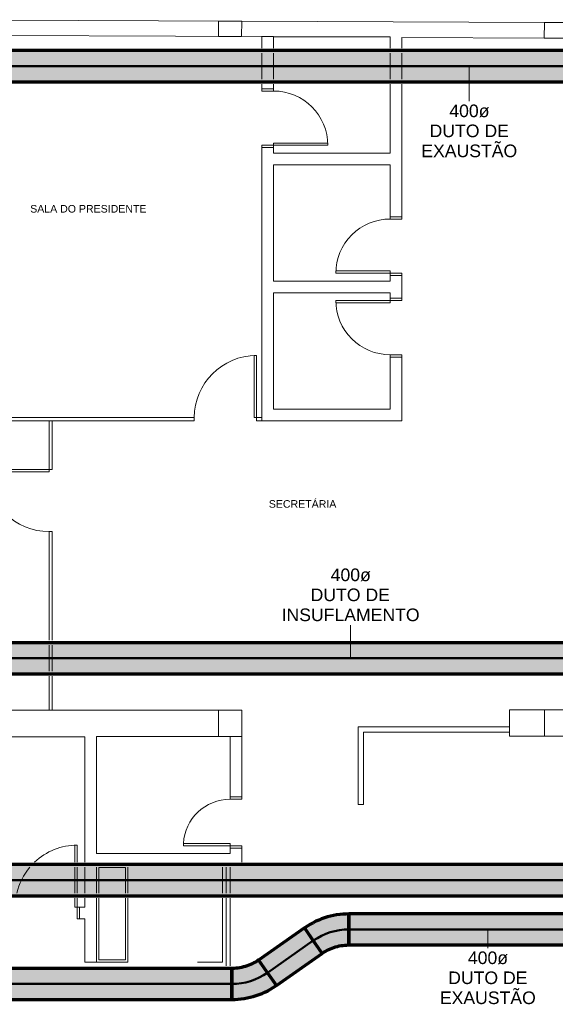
# Model space of a CAD drawing. Header units: millimetres. Extents: x -12292 to 200521, y -11014 to 10732.
# Tile 100 of 107: x 3104 to 10006, y -2325 to 10369. Entities that reach past the tile are written whole.
import ezdxf

# ---------------------------------------------------------------- set-up
doc = ezdxf.new("R2010")
doc.units = ezdxf.units.MM
doc.linetypes.add('Centro', pattern=[30, 12, -6, 6, -6])
for name, color, linetype, lineweight in [('DIVISORIAS', 7, 'Continuous', 18), ('ESQ', 7, 'Continuous', 18), ('G-ANNO-TEXT', 231, 'Continuous', 18), ('M-HVAC-DUCT', 70, 'Continuous', 70), ('M-HVAC-DUCT-CNTR', 70, 'Centro', 50), ('M-HVAC-DUCT-IDEN', 70, 'Continuous', 9), ('PAREDES', 7, 'Continuous', 18), ('PEM1-Layout Superior_dwg', 8, 'Continuous', 18), ('PILAR', 7, 'Continuous', 18)]:
    doc.layers.add(name, color=color, linetype=linetype, lineweight=lineweight)
doc.styles.add('Arial_1', font='arial.ttf', dxfattribs={"height": 162.5})
doc.styles.add('Arial_2', font='arial.ttf', dxfattribs={"height": 97.5})

# ---------------------------------------------------------------- blocks, each defined once
blk = doc.blocks.new('M_Cotovelo redondo - 2 D-1007370-RENOVAÇÃO DE AR PAVIMENTO SUPERIOR')
at = {"layer": 'M-HVAC-DUCT', "lineweight": 18}
for points in [[(92, 309), (27, 269), (-37, 240), (-111, 217), (-179, 204), (-252, 200), (-252, 0), (-155, 6), (-59, 24), (34, 53), (123, 94), (207, 145), (95, 304)], [(207, 145), (123, 94), (34, 53), (-59, 24), (-155, 6), (-252, 0), (-252, -200), (-151, -195), (-50, -179), (48, -154), (144, -118), (240, -70), (321, -19), (232, 108)]]:
    blk.add_hatch(color=11, dxfattribs=at).paths.add_polyline_path(points)
at = {"layer": 'M-HVAC-DUCT', "color": 30}
for p, q in [((207, 145), (92, 309)), ((-252, 200), (-252, 0)), ((321, -19), (207, 145)), ((-252, 0), (-252, -200))]:
    blk.add_line(p, q, dxfattribs=at)
at = {"layer": 'M-HVAC-DUCT', "color": 30, "flags": 128}
for points in [[(92, 309), (72, 295), (52, 283), (31, 271), (9, 260), (-13, 250), (-35, 241), (-57, 233), (-80, 225), (-103, 219), (-127, 213), (-150, 209), (-174, 205), (-198, 202), (-222, 201), (-246, 200), (-252, 200)], [(-252, -200), (-212, -199), (-172, -197), (-133, -193), (-93, -187), (-54, -180), (-15, -171), (24, -161), (62, -149), (100, -136), (137, -121), (174, -105), (210, -87), (245, -68), (279, -47), (312, -25), (321, -19)]]:
    blk.add_lwpolyline(points, dxfattribs=at)
blk = doc.blocks.new('PEM1-Layout Superior_dwg_p60-964932-RENOVAÇÃO DE AR PAVIMENTO SUPERIOR')
at = {"layer": 'ESQ', "flags": 128}
blk.add_lwpolyline([(60, 750), (30, 750), (30, 150), (60, 150)], close=True, dxfattribs=at)
for points in [[(0, 0), (30, 0), (30, 150), (0, 150)], [(660, 0), (630, 0), (630, 150), (660, 150)]]:
    blk.add_lwpolyline(points, dxfattribs=at)
at = {"layer": 'ESQ'}
blk.add_arc((30, 151), 600, 359.9284, 87.1345, dxfattribs=at)
blk = doc.blocks.new('PEM1-Layout Superior_dwg_PLAT-964935-RENOVAÇÃO DE AR PAVIMENTO SUPERIOR')
at = {"layer": 'PAREDES'}
for p, q in [((-1226, 1300), (-891, 1300)), ((-1220, 1270), (-891, 1270)), ((-891, 900), (-1226, 900))]:
    blk.add_line(p, q, dxfattribs=at)
at = {"layer": 'PAREDES', "flags": 128}
for points in [[(-891, 930), (-1220, 930), (-1220, 1270)], [(-826, 1300), (0, 1300), (0, 900), (-826, 900)], [(-826, 1270), (-30, 1270), (-30, 930), (-826, 930)]]:
    blk.add_lwpolyline(points, dxfattribs=at)
blk = doc.blocks.new('PEM1-Layout Superior_dwg-964791-RENOVAÇÃO DE AR PAVIMENTO SUPERIOR')
at = {"layer": 'DIVISORIAS'}
for p, q in [((33319, 61057), (33319, 61657)), ((33359, 61057), (33359, 61657)), ((33319, 58428), (33319, 58763)), ((33359, 58763), (33359, 58428)), ((33319, 57923), (33319, 58363)), ((33359, 58363), (33359, 57923))]:
    blk.add_line(p, q, dxfattribs=at)
at = {"layer": 'DIVISORIAS', "flags": 128}
for points in [[(35989, 61697), (35959, 61697), (35959, 62497), (35989, 62497)], [(33319, 61027), (33319, 60997), (32519, 60997), (32519, 61027)]]:
    blk.add_lwpolyline(points, close=True, dxfattribs=at)
for points in [[(31313, 61697), (35189, 61697), (35189, 61657), (31313, 61657)], [(36059, 61657), (35989, 61657), (35989, 61697), (36059, 61697)], [(33359, 61097), (33359, 61027), (33319, 61027), (33319, 61097)], [(33319, 58828), (33319, 60227), (33359, 60227), (33359, 58828)]]:
    blk.add_lwpolyline(points, dxfattribs=at)
at = {"layer": 'ESQ'}
for p, q in [((33650, 55566), (33650, 55901)), ((33680, 55901), (33680, 55566)), ((35550, 55566), (35550, 55901)), ((35600, 55901), (35600, 55566)), ((35650, 55566), (35650, 55901)), ((33680, 55501), (33680, 55386)), ((35600, 55501), (35600, 54628)), ((35650, 54628), (35650, 55501))]:
    blk.add_line(p, q, dxfattribs=at)
at = {"layer": 'ESQ', "flags": 128}
for points in [[(36059, 65937), (36059, 65907), (36209, 65907), (36209, 65937)], [(36059, 65177), (36059, 65207), (36209, 65207), (36209, 65177)], [(37862, 64287), (37862, 64257), (37712, 64257), (37712, 64287)], [(37862, 63527), (37862, 63557), (37712, 63557), (37712, 63527)], [(37862, 63237), (37862, 63207), (37712, 63207), (37712, 63237)], [(37862, 62477), (37862, 62507), (37712, 62507), (37712, 62477)], [(33650, 55966), (33650, 56186), (33680, 56185), (33680, 55966)], [(33680, 55386), (33650, 55386), (33650, 55501)], [(35230, 54676), (35550, 54676), (35550, 55501)], [(33710, 55236), (33680, 55236), (33680, 55386), (33710, 55386)]]:
    blk.add_lwpolyline(points, dxfattribs=at)
for points in [[(36909, 65237), (36909, 65207), (36209, 65207), (36209, 65237)], [(37012, 63587), (37012, 63557), (37712, 63557), (37712, 63587)], [(37012, 63177), (37012, 63207), (37712, 63207), (37712, 63177)], [(39250, 57710), (37300, 57710), (37300, 56710), (37370, 56710), (37370, 57640), (39250, 57640), (37370, 57640), (37370, 56710), (37300, 56710), (37300, 57710)]]:
    blk.add_lwpolyline(points, close=True, dxfattribs=at)
at = {"layer": 'ESQ'}
for centre, radius, start, end in [((36209, 65207), 700, 0, 90), ((37711, 63558), 699, 89.9155, 180.0359), ((37711, 63207), 699, 179.9641, 270.0845), ((35989, 61697), 800, 90, 180), ((33319, 61027), 800, 180, 270), ((33680, 55385), 800, 90, 133.3832), ((33680, 55385), 800, 139.8173, 166.9441)]:
    blk.add_arc(centre, radius, start, end, dxfattribs=at)
at = {"layer": 'PAREDES'}
for p, q in [((31600, 66827), (35760, 66809)), ((35800, 66808), (39700, 66790)), ((36059, 66608), (36209, 66608)), ((37712, 66607), (37712, 66460)), ((36059, 66395), (36059, 66060)), ((36209, 66060), (36209, 66395)), ((37712, 66395), (37712, 66060)), ((37862, 66060), (37862, 66395)), ((35500, 57925), (31600, 57925)), ((33780, 57582), (33780, 55966)), ((33780, 55901), (33780, 55566)), ((33780, 55901), (33780, 55566)), ((33930, 55566), (33930, 55901)), ((33710, 55386), (33710, 55236))]:
    blk.add_line(p, q, dxfattribs=at)
at = {"layer": 'PAREDES', "flags": 128}
for points in [[(31599, 66627), (36059, 66608), (36059, 66460)], [(36209, 66460), (36209, 66607), (37712, 66607)], [(37862, 66460), (37862, 66599), (39699, 66590)], [(36059, 65995), (36059, 65937), (36209, 65937), (36209, 65995)], [(37712, 65995), (37712, 65107), (36209, 65107), (36209, 65177), (36059, 65177), (36059, 61657), (37862, 61657), (37862, 62477), (37712, 62477), (37712, 61807), (36209, 61807), (36209, 63307), (37712, 63307), (37712, 63237), (37862, 63237), (37862, 63527), (37712, 63527), (37712, 63457), (36209, 63457), (36209, 64957), (37712, 64957), (37712, 64287), (37862, 64287), (37862, 65995)], [(39700, 57590), (39250, 57590), (39250, 57930), (39700, 57930)], [(31600, 57582), (33780, 57582), (33780, 55966)], [(35800, 55966), (35800, 56146), (35650, 56146), (35650, 56076), (33930, 56076), (33930, 57584), (35500, 57584)], [(35800, 57586), (35800, 56806), (35650, 56806), (35650, 57585)], [(33780, 55501), (33780, 55386), (33710, 55386), (33780, 55386)], [(33780, 55501), (33780, 55386), (33710, 55386), (33710, 55236), (33780, 55236), (33780, 54676), (33930, 54676), (33930, 55501)]]:
    blk.add_lwpolyline(points, dxfattribs=at)
at = {"layer": 'PILAR', "flags": 128}
for points in [[(35500, 66809), (35800, 66808), (35799, 66608), (35499, 66609)], [(39700, 66790), (40000, 66789), (39999, 66589), (39699, 66590)]]:
    blk.add_lwpolyline(points, close=True, dxfattribs=at)
for points in [[(35800, 57925), (35500, 57925), (35500, 57585), (35800, 57585), (35800, 57926)], [(40000, 57590), (39700, 57590), (39700, 57930), (40000, 57930), (40000, 57591)]]:
    blk.add_lwpolyline(points, dxfattribs=at)
at = {"rotation": 90}
blk.add_blockref('PEM1-Layout Superior_dwg_p60-964932-RENOVAÇÃO DE AR PAVIMENTO SUPERIOR', (35800, 56146), dxfattribs=at)
at = {"extrusion": (0, 0, -1), "zscale": -1, "rotation": 270}
blk.add_blockref('PEM1-Layout Superior_dwg_PLAT-964935-RENOVAÇÃO DE AR PAVIMENTO SUPERIOR', (-35230, 54676), dxfattribs=at)

msp = doc.modelspace()

# ---------------------------------------------------------------- hatches: boundary and pattern name
at = {"layer": 'M-HVAC-DUCT'}
for color, points in [(11, [(21397.356, 9769.837), (21412.148, 9769.837), (21412.148, 9969.837), (-1887.852, 9969.837), (-1887.852, 9769.837), (20941.396, 9769.837)]), (3, [(19573.518, 2137.354), (19882.65, 2137.354), (19882.65, 2337.354), (1445.427, 2337.354), (1444.202, 2334.872), (1440.093, 2332.02), (1434.949, 2325.568), (1422.451, 2313.925), (1418.286, 2308.878), (1396.206, 2287.028), (1383.579, 2273.812), (1369.87, 2261.797), (1356.752, 2246.537), (1342.177, 2232.35), (1331.189, 2223.115), (1327.446, 2217.887), (1311.457, 2199.779), (1294.996, 2185.625), (1289.932, 2181.858), (1288.575, 2180.502), (1282.467, 2169.481), (1280.479, 2167.546), (1267.028, 2152.108), (1255.724, 2143.45), (1235.131, 2143.45), (1221.666, 2153.764), (1204.693, 2175.536), (1200.923, 2181.858), (1199.608, 2183.174), (1190.584, 2189.717), (1174.692, 2204.872), (1161.971, 2219.797), (1162.984, 2219.797), (1154.76, 2227.489), (1146.546, 2234.426), (1132.221, 2248.679), (1118.033, 2264.383), (1105.502, 2275.658), (1081.075, 2300.632), (1071.458, 2310.213), (1063.404, 2318.915), (1054.796, 2326.94), (1049.375, 2333.016), (1046.012, 2336.153), (1045.427, 2337.354), (-1887.852, 2337.354), (-1887.852, 2137.354), (19117.559, 2137.354)]), (3, [(-1856.575, 1937.354), (19882.65, 1937.354), (19882.65, 2137.354), (-1887.852, 2137.354), (-1887.852, 1937.354)]), (3, [(19882.65, -724.163), (19882.65, -524.163), (-2817.35, -524.163), (-2817.35, -724.163), (19573.518, -724.163)]), (3, [(11822.208, -924.163), (19882.65, -924.163), (19882.65, -724.163), (-2817.35, -724.163), (-2817.35, -924.163), (10910.289, -924.163)]), (11, [(24094.208, -1359.389), (24094.208, -1159.389), (22411.903, -1159.893), (22410.923, -1161.871), (22406.814, -1164.723), (22401.67, -1171.175), (22391.27, -1180.267), (22385.007, -1187.865), (22362.927, -1209.715), (22350.3, -1222.931), (22336.591, -1234.946), (22322.501, -1251.152), (22303.687, -1268.558), (22297.91, -1273.627), (22294.592, -1278.365), (22282.883, -1291.871), (22279.666, -1291.871), (22280.641, -1294.458), (22278.178, -1296.964), (22261.717, -1311.118), (22256.652, -1314.885), (22255.296, -1316.241), (22249.188, -1327.262), (22247.2, -1329.197), (22233.749, -1344.635), (22222.445, -1353.293), (22201.852, -1353.293), (22188.387, -1342.979), (22171.97, -1322.35), (22167.644, -1314.885), (22166.329, -1313.569), (22157.305, -1307.026), (22141.413, -1291.871), (22128.692, -1276.946), (22129.705, -1276.946), (22120.09, -1268.142), (22113.267, -1262.317), (22098.942, -1248.064), (22084.754, -1232.36), (22072.223, -1221.085), (22048.739, -1197.024), (22036.57, -1184.575), (22030.125, -1177.828), (22021.517, -1169.803), (22016.679, -1164.124), (22012.733, -1160.59), (22012.148, -1159.389), (7346.447, -1159.389), (7346.447, -1359.389), (23677.153, -1359.389)]), (11, [(6296.832, -1917.718), (6887.586, -1504.067), (6772.87, -1340.237), (6182.117, -1753.887), (6271.305, -1881.262)]), (11, [(9998.37, -1559.389), (24094.208, -1559.389), (24094.208, -1359.389), (7346.447, -1359.389), (7346.447, -1559.389), (9086.451, -1559.389)]), (11, [(6411.547, -2081.548), (7002.301, -1667.898), (6887.586, -1504.067), (6296.832, -1917.718), (6408.671, -2077.44)]), (11, [(5438.776, -2062.396), (5837.971, -2062.396), (5837.971, -1862.396), (-2952.605, -1862.396), (-2952.605, -2062.396), (4526.857, -2062.396)]), (11, [(2703.02, -2262.396), (5837.971, -2262.396), (5837.971, -2062.396), (-2952.605, -2062.396), (-2952.605, -2262.396), (1791.101, -2262.396)])]:
    msp.add_hatch(color=color, dxfattribs=at).paths.add_polyline_path(points)
h = msp.add_hatch(color=11, dxfattribs=at)
h.paths.add_polyline_path([(21412.148, 9569.837), (21412.148, 9769.837), (-1887.852, 9769.837), (-1887.852, 9569.837), (-709.407, 9569.837), (-708.182, 9572.319), (-704.073, 9575.171), (-698.929, 9581.623), (-688.529, 9590.715), (-682.266, 9598.313), (-660.186, 9620.163), (-647.559, 9633.379), (-633.85, 9645.394), (-620.732, 9660.654), (-606.156, 9674.84), (-595.169, 9684.075), (-591.85, 9688.813), (-575.436, 9707.412), (-558.976, 9721.566), (-553.911, 9725.333), (-552.555, 9726.689), (-546.446, 9737.71), (-544.459, 9739.645), (-531.007, 9755.083), (-519.703, 9763.741), (-499.111, 9763.741), (-485.645, 9753.427), (-469.228, 9732.798), (-464.903, 9725.333), (-461.642, 9722.745), (-454.564, 9717.474), (-438.672, 9702.319), (-418.739, 9679.702), (-410.526, 9672.765), (-396.201, 9658.512), (-382.013, 9642.808), (-369.482, 9631.533), (-345.998, 9607.472), (-333.829, 9595.023), (-327.384, 9588.276), (-318.776, 9580.251), (-313.851, 9574.513), (-309.992, 9571.038), (-309.407, 9569.837), (11786.991, 9569.837), (11788.217, 9572.319), (11792.326, 9575.171), (11797.47, 9581.623), (11807.869, 9590.715), (11815.313, 9599.457), (11842.241, 9626.478), (11848.839, 9633.379), (11862.549, 9645.394), (11875.673, 9660.66), (11890.242, 9674.84), (11901.23, 9684.075), (11904.548, 9688.813), (11920.962, 9707.412), (11937.422, 9721.566), (11942.487, 9725.333), (11943.843, 9726.689), (11949.952, 9737.71), (11955.013, 9743.396), (11965.391, 9755.083), (11976.695, 9763.741), (11997.288, 9763.741), (12010.753, 9753.427), (12027.17, 9732.798), (12031.496, 9725.333), (12032.811, 9724.017), (12041.835, 9717.474), (12057.726, 9702.319), (12077.659, 9679.702), (12085.873, 9672.765), (12100.198, 9658.512), (12114.385, 9642.808), (12126.916, 9631.533), (12150.401, 9607.472), (12160.961, 9596.978), (12169.014, 9588.276), (12177.623, 9580.251), (12182.461, 9574.572), (12186.406, 9571.038), (12186.991, 9569.837), (15610.527, 9569.837), (15611.752, 9572.319), (15615.862, 9575.171), (15621.006, 9581.623), (15631.405, 9590.715), (15637.668, 9598.313), (15660.822, 9621.288), (15672.375, 9633.379), (15686.084, 9645.394), (15699.203, 9660.654), (15713.778, 9674.84), (15724.766, 9684.075), (15732.03, 9693.365), (15744.498, 9707.412), (15760.958, 9721.566), (15766.023, 9725.333), (15767.379, 9726.689), (15773.488, 9737.71), (15775.476, 9739.645), (15788.927, 9755.083), (15800.231, 9763.741), (15820.823, 9763.741), (15834.289, 9753.427), (15850.706, 9732.798), (15847.566, 9732.798), (15856.347, 9724.017), (15865.37, 9717.474), (15881.262, 9702.319), (15901.195, 9679.702), (15909.409, 9672.765), (15927.543, 9654.065), (15937.921, 9642.808), (15950.452, 9631.533), (15973.937, 9607.472), (15985.966, 9595.192), (15992.55, 9588.276), (16002.719, 9578.285), (16002.078, 9578.286), (16005.996, 9574.572), (16009.961, 9570.999), (16010.527, 9569.837), (19791.315, 9570.186), (19792.37, 9572.319), (19797.039, 9575.877), (19801.623, 9581.623), (19812.487, 9591.279), (19818.286, 9598.313), (19840.366, 9620.163), (19852.993, 9633.379), (19868.635, 9647.651), (19879.82, 9660.654), (19894.396, 9674.84), (19905.383, 9684.075), (19908.701, 9688.813), (19925.115, 9707.412), (19941.576, 9721.566), (19946.641, 9725.333), (19948.696, 9728.128), (19954.106, 9737.71), (19956.093, 9739.645), (19969.545, 9755.083), (19980.848, 9763.741), (20001.441, 9763.741), (20014.907, 9753.427), (20031.324, 9732.798), (20035.649, 9725.333), (20036.965, 9724.017), (20045.988, 9717.474), (20061.88, 9702.319), (20081.812, 9679.702), (20090.026, 9672.765), (20104.351, 9658.512), (20118.539, 9642.808), (20131.07, 9631.533), (20154.554, 9607.472), (20165.115, 9596.978), (20173.168, 9588.276), (20181.776, 9580.251), (20186.614, 9574.572), (20190.56, 9571.038), (20191.145, 9569.837), (21397.356, 9569.837)])
h.paths.add_polyline_path([(11791.866, 9574.806), (11788.192, 9574.806), (11366.249, 9574.806)])

# ---------------------------------------------------------------- linework, layer by layer
at = {"layer": 'M-HVAC-DUCT', "color": 30}
for p, q in [((21412.148, 9969.837), (-1887.852, 9969.837)), ((-323.789, 9569.837), (11786.991, 9569.837)), ((7346.447, -1159.389), (7346.447, -1559.389)), ((22026.53, -1159.389), (7346.447, -1159.389)), ((6772.87, -1340.237), (6182.117, -1753.887)), ((7002.301, -1667.898), (6772.87, -1340.237)), ((7346.447, -1559.389), (24094.208, -1559.389)), ((6182.117, -1753.887), (6411.547, -2081.548)), ((6411.547, -2081.548), (7002.301, -1667.898)), ((5837.971, -1862.396), (-2952.605, -1862.396)), ((5837.971, -2262.396), (5837.971, -1862.396)), ((-2952.605, -2262.396), (5837.971, -2262.396))]:
    msp.add_line(p, q, dxfattribs=at)
at = {"layer": 'M-HVAC-DUCT', "color": 3}
for p, q in [((19882.65, 2337.354), (1431.046, 2337.354)), ((-1887.852, 1937.354), (19882.65, 1937.354)), ((19882.65, -524.163), (-2817.35, -524.163)), ((-2817.35, -924.163), (19882.65, -924.163))]:
    msp.add_line(p, q, dxfattribs=at)
at = {"layer": 'M-HVAC-DUCT-CNTR', "color": 40, "linetype": 'Continuous'}
for p, q in [((21412.148, 9769.837), (-1887.852, 9769.837)), ((24094.208, -1359.389), (7346.447, -1359.389)), ((6887.586, -1504.067), (6296.832, -1917.718)), ((5837.971, -2062.396), (-2952.605, -2062.396))]:
    msp.add_line(p, q, dxfattribs=at)
at = {"layer": 'M-HVAC-DUCT-CNTR', "color": 90, "linetype": 'Continuous'}
for p, q in [((19882.65, 2137.354), (-1887.852, 2137.354)), ((19882.65, -724.163), (-2817.35, -724.163))]:
    msp.add_line(p, q, dxfattribs=at)
at = {"layer": 'M-HVAC-DUCT-CNTR', "color": 40, "linetype": 'Continuous'}
for centre, start, end in [((7346.447, -2159.389), 90, 125), ((5837.971, -1262.396), 270, 305)]:
    msp.add_arc(centre, 800, start, end, dxfattribs=at)
at = {"layer": 'M-HVAC-DUCT-IDEN'}
for p, q in [((8897.853, 9769.837), (8897.853, 9318.938)), ((7366.748, 2137.354), (7366.748, 2563.305)), ((9137.361, -1359.389), (9137.361, -1599.429))]:
    msp.add_line(p, q, dxfattribs=at)

# ---------------------------------------------------------------- block references
at = {"layer": 'M-HVAC-DUCT', "color": 30, "rotation": 180}
msp.add_blockref('M_Cotovelo redondo - 2 D-1007370-RENOVAÇÃO DE AR PAVIMENTO SUPERIOR', (7094.208, -1359.389), dxfattribs=at)
at = {"layer": 'M-HVAC-DUCT', "color": 30}
msp.add_blockref('M_Cotovelo redondo - 2 D-1007370-RENOVAÇÃO DE AR PAVIMENTO SUPERIOR', (6090.21, -2062.396), dxfattribs=at)
at = {"layer": 'PEM1-Layout Superior_dwg', "color": 7}
msp.add_blockref('PEM1-Layout Superior_dwg-964791-RENOVAÇÃO DE AR PAVIMENTO SUPERIOR', (-29835.039, -56457.756), dxfattribs=at)

# ---------------------------------------------------------------- texts
at = {"layer": 'G-ANNO-TEXT', "color": 1, "lineweight": 9, "char_height": 97.5, "attachment_point": 1, "style": 'Arial_2'}
for s, insert, width in [('SALA DO PRESIDENTE', (3238.781, 7979.772), 1818.62809), ('SECRETÁRIA', (6313.855, 4174.833), 1052.61569)]:
    msp.add_mtext(s, dxfattribs=dict(at, insert=insert, width=width))

# ---------------------------------------------------------------- next in the draw order: texts
at = {"layer": 'M-HVAC-DUCT-IDEN', "char_height": 162.5, "attachment_point": 1, "style": 'Arial_1', "bg_fill": 3, "box_fill_scale": 1.25, "bg_fill_color": 256, "bg_fill_true_color": 13158600, "bg_fill_transparency": 0}
for s, insert, width in [('400ø', (8639.884, 9275.063), 620.10528), ('DUTO DE', (8386.215, 9017.095), 1240.21056), ('400ø', (7110.872, 3293.58), 620.10528), ('DUTO DE', (6852.903, 3035.612), 1240.21056), ('INSUFLAMENTO', (6478.848, 2777.643), 2146.91912), ('400ø', (8879.392, -1643.304), 620.10528), ('DUTO DE', (8625.723, -1901.272), 1240.21056)]:
    msp.add_mtext(s, dxfattribs=dict(at, insert=insert, width=width))

# ---------------------------------------------------------------- next in the draw order: texts
at = {"layer": 'M-HVAC-DUCT-IDEN', "char_height": 162.5, "width": 1495.54803, "attachment_point": 1, "style": 'Arial_1', "bg_fill": 3, "box_fill_scale": 1.25, "bg_fill_color": 256, "bg_fill_true_color": 13158600, "bg_fill_transparency": 0}
for insert in [(8278.728, 8759.126), (8518.236, -2159.241)]:
    msp.add_mtext('EXAUSTÃO', dxfattribs=dict(at, insert=insert))

doc.saveas('drawing.dxf')
